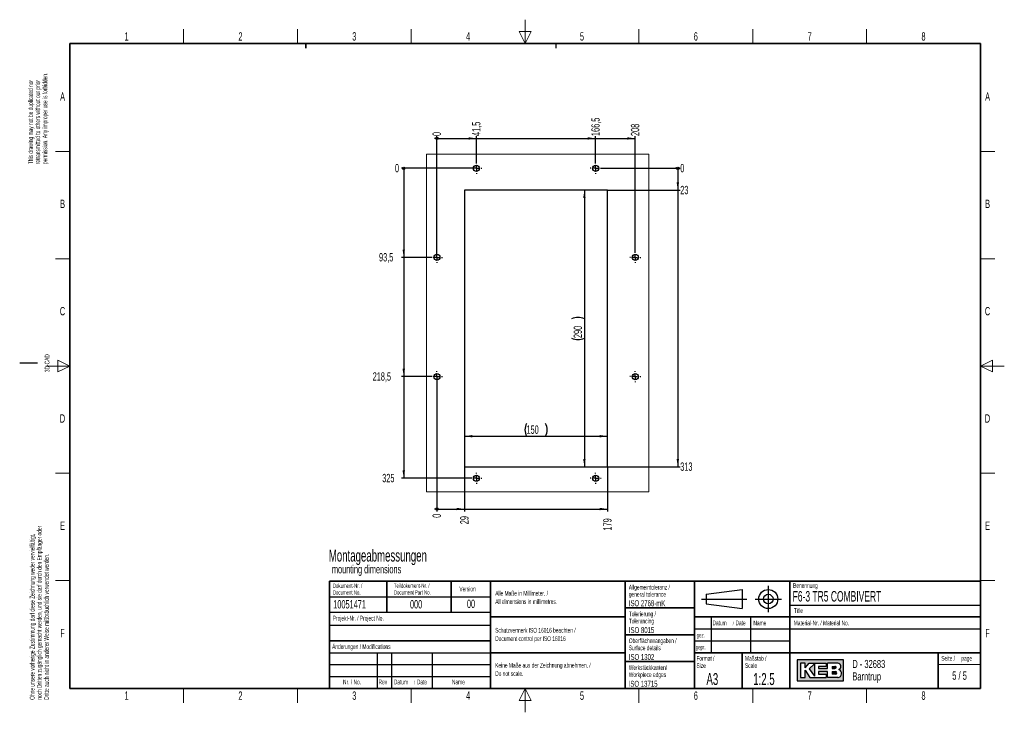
# Paper-space layout 'Blatt5' of a CAD drawing. Header units: millimetres. Extents: x 5 to 418, y 2 to 292.
import ezdxf

# ---------------------------------------------------------------- set-up
doc = ezdxf.new("R2010")
doc.units = ezdxf.units.MM
doc.layers.add('SLD-0', color=7, linetype='Continuous')
doc.styles.add('SLDTEXTSTYLE0', font='TXT', dxfattribs={"width": 0.605})
doc.styles.add('SLDTEXTSTYLE1', font='TXT', dxfattribs={"width": 0.563})
doc.dimstyles.new('SLDDIMSTYLE1', dxfattribs={"dimtxt": 3.5, "dimasz": 3.302, "dimexe": 0, "dimexo": 0.0625, "dimgap": 0.875, "dimtad": 1, "dimlfac": 2.5, "dimrnd": 1e-09, "dimzin": 12, "dimdsep": 46, "dimtxsty": 'SLDTEXTSTYLE0', "dimsah": 1, "dimcen": 0.09, "dimadec": 0, "dimazin": 3, "dimtfac": 1, "dimtofl": 0, "dimtmove": 0, "dimatfit": 3, "dimfxl": 1, "dimfrac": 2, "dimtolj": 1, "dimtzin": 12, "dimarcsym": 0})
doc.dimstyles.new('SLDDIMSTYLE7', dxfattribs={"dimtxt": 3.5, "dimasz": 0.3386666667, "dimexe": 0, "dimexo": 0.0625, "dimgap": 0.875, "dimtad": 0, "dimtih": 1, "dimtoh": 1, "dimdec": 0, "dimlfac": 2.5, "dimrnd": 1e-09, "dimdsep": 46, "dimtxsty": 'SLDTEXTSTYLE0', "dimblk1": 'ORIGIN', "dimblk2": 'ORIGIN', "dimsah": 1, "dimcen": 0.09, "dimadec": 0, "dimazin": 2, "dimtfac": 1, "dimtofl": 0, "dimtmove": 0, "dimatfit": 3, "dimldrblk": 'ORIGIN', "dimfxl": 1, "dimfrac": 2, "dimtolj": 1, "dimtzin": 12, "dimarcsym": 0})
doc.dimstyles.new('SLDDIMSTYLE8', dxfattribs={"dimtxt": 3.5, "dimasz": 3.302, "dimexe": 0, "dimexo": 0.0625, "dimgap": 0.875, "dimtad": 0, "dimtih": 1, "dimtoh": 1, "dimlfac": 2.5, "dimrnd": 1e-09, "dimzin": 12, "dimdsep": 46, "dimtxsty": 'SLDTEXTSTYLE0', "dimsah": 1, "dimcen": 0.09, "dimadec": 0, "dimazin": 3, "dimtfac": 1, "dimtofl": 0, "dimtmove": 0, "dimatfit": 3, "dimfxl": 1, "dimfrac": 2, "dimtolj": 1, "dimtzin": 12, "dimarcsym": 0})

# ---------------------------------------------------------------- blocks, each defined once
blk = doc.blocks.new('_Origin')
at = {"color": 0, "linetype": 'ByBlock', "lineweight": -2}
blk.add_line((0, 0), (-1, 0), dxfattribs=at)
blk.add_circle((0, 0), 0.5, dxfattribs=at)
blk = doc.blocks.new('_D_24')
at = {"layer": 'SLD-0'}
blk.add_line((196.5910894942, 230.1771613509), (165.0824626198, 230.1771613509), dxfattribs=at)
at = {"layer": 'SLD-0', "xscale": 1.016, "yscale": 1.016}
blk.add_blockref('_Origin', (166.0984626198, 230.1771613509), dxfattribs=at)
at = {"layer": 'SLD-0', "insert": (162.4088515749, 232.0031347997), "char_height": 3.5, "attachment_point": 1, "style": 'SLDTEXTSTYLE0'}
blk.add_mtext('0', dxfattribs=at)
blk = doc.blocks.new('_D_25')
at = {"layer": 'SLD-0'}
for p, q in [((166.0984626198, 230.1771613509), (166.0984626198, 192.7771613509)), ((177.6910894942, 192.7771613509), (165.0824626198, 192.7771613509))]:
    blk.add_line(p, q, dxfattribs=at)
blk.add_solid([(166.0984626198, 192.7771613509), (166.6064626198, 196.0791613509), (165.5904626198, 196.0791613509)], dxfattribs=at)
at = {"layer": 'SLD-0', "insert": (155.7248239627, 194.6031347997), "char_height": 3.5, "attachment_point": 1, "style": 'SLDTEXTSTYLE0'}
blk.add_mtext('93,5', dxfattribs=at)
blk = doc.blocks.new('_D_26')
at = {"layer": 'SLD-0'}
for p, q in [((166.0984626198, 192.7771613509), (166.0984626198, 142.7771613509)), ((177.6910894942, 142.7771613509), (165.0824626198, 142.7771613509))]:
    blk.add_line(p, q, dxfattribs=at)
blk.add_solid([(166.0984626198, 142.7771613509), (166.6064626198, 146.0791613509), (165.5904626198, 146.0791613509)], dxfattribs=at)
at = {"layer": 'SLD-0', "insert": (153.0512129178, 144.6031347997), "char_height": 3.5, "attachment_point": 1, "style": 'SLDTEXTSTYLE0'}
blk.add_mtext('218,5', dxfattribs=at)
blk = doc.blocks.new('_D_27')
at = {"layer": 'SLD-0'}
for p, q in [((166.0984626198, 142.7771613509), (166.0984626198, 100.1771613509)), ((194.2910894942, 100.1771613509), (165.0824626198, 100.1771613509))]:
    blk.add_line(p, q, dxfattribs=at)
blk.add_solid([(166.0984626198, 100.1771613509), (166.6064626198, 103.4791613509), (165.5904626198, 103.4791613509)], dxfattribs=at)
at = {"layer": 'SLD-0', "insert": (157.0616294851, 102.0031347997), "char_height": 3.5, "attachment_point": 1, "style": 'SLDTEXTSTYLE0'}
blk.add_mtext('325', dxfattribs=at)
blk = doc.blocks.new('_D_28')
at = {"layer": 'SLD-0'}
blk.add_line((248.8910894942, 230.1771613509), (282.0682601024, 230.1771613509), dxfattribs=at)
at = {"layer": 'SLD-0', "xscale": 1.016, "yscale": 1.016}
blk.add_blockref('_Origin', (281.0522601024, 230.1771613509), dxfattribs=at)
at = {"layer": 'SLD-0', "insert": (282.0682601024, 232.0031347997), "char_height": 3.5, "attachment_point": 1, "style": 'SLDTEXTSTYLE0'}
blk.add_mtext('0', dxfattribs=at)
blk = doc.blocks.new('_D_29')
at = {"layer": 'SLD-0'}
for p, q in [((281.0522601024, 230.1771613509), (281.0522601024, 220.9771613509)), ((251.5910894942, 220.9771613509), (282.0682601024, 220.9771613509))]:
    blk.add_line(p, q, dxfattribs=at)
blk.add_solid([(281.0522601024, 220.9771613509), (281.5602601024, 224.2791613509), (280.5442601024, 224.2791613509)], dxfattribs=at)
at = {"layer": 'SLD-0', "insert": (282.0682601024, 222.8031347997), "char_height": 3.5, "attachment_point": 1, "style": 'SLDTEXTSTYLE0'}
blk.add_mtext('23', dxfattribs=at)
blk = doc.blocks.new('_D_30')
at = {"layer": 'SLD-0'}
for p, q in [((281.0522601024, 220.9771613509), (281.0522601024, 104.9771613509)), ((251.5910894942, 104.9771613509), (282.0682601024, 104.9771613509))]:
    blk.add_line(p, q, dxfattribs=at)
blk.add_solid([(281.0522601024, 104.9771613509), (281.5602601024, 108.2791613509), (280.5442601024, 108.2791613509)], dxfattribs=at)
at = {"layer": 'SLD-0', "insert": (282.0682601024, 106.8031347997), "char_height": 3.5, "attachment_point": 1, "style": 'SLDTEXTSTYLE0'}
blk.add_mtext('313', dxfattribs=at)
blk = doc.blocks.new('_D_31')
at = {"layer": 'SLD-0'}
blk.add_line((179.9910894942, 192.7771613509), (179.9910894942, 243.7101837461), dxfattribs=at)
at = {"layer": 'SLD-0', "xscale": 1.016, "yscale": 1.016}
blk.add_blockref('_Origin', (179.9910894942, 242.6941837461), dxfattribs=at)
at = {"layer": 'SLD-0', "insert": (178.1651160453, 243.7101837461), "char_height": 3.5, "attachment_point": 1, "rotation": 90, "style": 'SLDTEXTSTYLE0'}
blk.add_mtext('0', dxfattribs=at)
blk = doc.blocks.new('_D_32')
at = {"layer": 'SLD-0'}
for p, q in [((196.5910894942, 232.4771613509), (196.5910894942, 243.7101837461)), ((179.9910894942, 242.6941837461), (196.5910894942, 242.6941837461))]:
    blk.add_line(p, q, dxfattribs=at)
blk.add_solid([(196.5910894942, 242.6941837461), (193.2890894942, 243.2021837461), (193.2890894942, 242.1861837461)], dxfattribs=at)
at = {"layer": 'SLD-0', "insert": (194.7651160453, 243.7101837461), "char_height": 3.5, "attachment_point": 1, "rotation": 90, "style": 'SLDTEXTSTYLE0'}
blk.add_mtext('41,5', dxfattribs=at)
blk = doc.blocks.new('_D_33')
at = {"layer": 'SLD-0'}
for p, q in [((246.5910894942, 232.4771613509), (246.5910894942, 243.7101837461)), ((196.5910894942, 242.6941837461), (246.5910894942, 242.6941837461))]:
    blk.add_line(p, q, dxfattribs=at)
blk.add_solid([(246.5910894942, 242.6941837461), (243.2890894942, 243.2021837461), (243.2890894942, 242.1861837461)], dxfattribs=at)
at = {"layer": 'SLD-0', "insert": (244.7651160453, 243.7101837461), "char_height": 3.5, "attachment_point": 1, "rotation": 90, "style": 'SLDTEXTSTYLE0'}
blk.add_mtext('166,5', dxfattribs=at)
blk = doc.blocks.new('_D_34')
at = {"layer": 'SLD-0'}
for p, q in [((263.1910894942, 195.0771613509), (263.1910894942, 243.7101837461)), ((246.5910894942, 242.6941837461), (263.1910894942, 242.6941837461))]:
    blk.add_line(p, q, dxfattribs=at)
blk.add_solid([(263.1910894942, 242.6941837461), (259.8890894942, 243.2021837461), (259.8890894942, 242.1861837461)], dxfattribs=at)
at = {"layer": 'SLD-0', "insert": (261.3651160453, 243.7101837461), "char_height": 3.5, "attachment_point": 1, "rotation": 90, "style": 'SLDTEXTSTYLE0'}
blk.add_mtext('208', dxfattribs=at)
blk = doc.blocks.new('_D_35')
at = {"layer": 'SLD-0'}
blk.add_line((179.9910894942, 142.7771613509), (179.9910894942, 86.2429466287), dxfattribs=at)
at = {"layer": 'SLD-0', "xscale": 1.016, "yscale": 1.016}
blk.add_blockref('_Origin', (179.9910894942, 87.2589466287), dxfattribs=at)
at = {"layer": 'SLD-0', "insert": (178.1651160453, 83.5693355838), "char_height": 3.5, "attachment_point": 1, "rotation": 90, "style": 'SLDTEXTSTYLE0'}
blk.add_mtext('0', dxfattribs=at)
blk = doc.blocks.new('_D_36')
at = {"layer": 'SLD-0'}
for p, q in [((191.5910894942, 104.9771613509), (191.5910894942, 86.2429466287)), ((179.9910894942, 87.2589466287), (191.5910894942, 87.2589466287))]:
    blk.add_line(p, q, dxfattribs=at)
blk.add_solid([(191.5910894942, 87.2589466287), (188.2890894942, 87.7669466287), (188.2890894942, 86.7509466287)], dxfattribs=at)
at = {"layer": 'SLD-0', "insert": (189.7651160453, 80.8957245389), "char_height": 3.5, "attachment_point": 1, "rotation": 90, "style": 'SLDTEXTSTYLE0'}
blk.add_mtext('29', dxfattribs=at)
blk = doc.blocks.new('_D_37')
at = {"layer": 'SLD-0'}
for p, q in [((251.5910894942, 104.9771613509), (251.5910894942, 86.2429466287)), ((191.5910894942, 87.2589466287), (251.5910894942, 87.2589466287))]:
    blk.add_line(p, q, dxfattribs=at)
blk.add_solid([(251.5910894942, 87.2589466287), (248.2890894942, 87.7669466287), (248.2890894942, 86.7509466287)], dxfattribs=at)
at = {"layer": 'SLD-0', "insert": (249.7651160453, 78.222113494), "char_height": 3.5, "attachment_point": 1, "rotation": 90, "style": 'SLDTEXTSTYLE0'}
blk.add_mtext('179', dxfattribs=at)
blk = doc.blocks.new('_D_38')
at = {"layer": 'SLD-0', "color": 7}
blk.add_line((241.8687224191, 220.9771613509), (241.8687224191, 104.9771613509), dxfattribs=at)
for centre, radius, start, end in [((239.182958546, 161.6160500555), 6.005550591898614, 63.4349488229, 116.5650511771), ((239.182958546, 164.3382724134), 6.00555059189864, 243.4349488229, 296.5650511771)]:
    blk.add_arc(centre, radius, start, end, dxfattribs=at)
for points in [[(241.8687224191, 220.9771613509), (241.3607224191, 217.6751613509), (242.3767224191, 217.6751613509)], [(241.8687224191, 104.9771613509), (242.3767224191, 108.2791613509), (241.3607224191, 108.2791613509)]]:
    blk.add_solid(points, dxfattribs=at)
at = {"layer": 'SLD-0', "color": 7, "insert": (237.3569850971, 158.9667446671), "char_height": 3.5, "attachment_point": 1, "rotation": 90.00000000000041, "style": 'SLDTEXTSTYLE0'}
blk.add_mtext('290', dxfattribs=at)
blk = doc.blocks.new('_D_39')
at = {"layer": 'SLD-0', "color": 7}
blk.add_line((191.5910894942, 117.7975855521), (251.5910894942, 117.7975855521), dxfattribs=at)
for centre, start, end in [((222.9522005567, 120.4833494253), 153.4349488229, 206.5650511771), ((220.2299781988, 120.4833494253), 333.4349488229, 26.5650511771)]:
    blk.add_arc(centre, 6.005550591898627, start, end, dxfattribs=at)
for points in [[(191.5910894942, 117.7975855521), (194.8930894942, 117.2895855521), (194.8930894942, 118.3055855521)], [(251.5910894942, 117.7975855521), (248.2890894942, 118.3055855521), (248.2890894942, 117.2895855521)]]:
    blk.add_solid(points, dxfattribs=at)
at = {"layer": 'SLD-0', "color": 7, "insert": (217.5806728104, 122.3093228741), "char_height": 3.5, "attachment_point": 1, "style": 'SLDTEXTSTYLE0'}
blk.add_mtext('150', dxfattribs=at)
blk = doc.blocks.new('SW_CENTERMARKSYMBOL_0')
at = {"layer": 'SLD-0', "color": 0}
for p, q in [((-2.0000010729, 0), (-2.3000001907, 0)), ((0, 0), (-0.9999990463, 0)), ((0, 1.9999980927), (0, 2.3000001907)), ((0, 0), (0, 0.9999990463)), ((0, 0), (0, -0.9999990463)), ((0, 0), (1.0000005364, 0)), ((1.9999995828, 0), (2.3000001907, 0)), ((0, -1.9999980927), (0, -2.3000001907))]:
    blk.add_line(p, q, dxfattribs=at)
blk = doc.blocks.new('SW_CENTERMARKSYMBOL_1')
at = {"layer": 'SLD-0', "color": 0}
for p, q in [((-1.9999995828, 0), (-2.3000001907, 0)), ((0, 0), (-1.0000005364, 0)), ((0, 1.9999980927), (0, 2.3000001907)), ((0, 0), (0, 0.9999990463)), ((0, 0), (0, -0.9999990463)), ((0, 0), (0.9999990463, 0)), ((2.0000010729, 0), (2.3000001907, 0)), ((0, -1.9999980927), (0, -2.3000001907))]:
    blk.add_line(p, q, dxfattribs=at)
blk = doc.blocks.new('SW_CENTERMARKSYMBOL_2')
at = {"layer": 'SLD-0', "color": 0}
for p, q in [((-2.0000010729, 0), (-2.3000001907, 0)), ((0, 0), (-1.0000020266, 0)), ((0, 1.9999980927), (0, 2.2999972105)), ((0, 0), (0, 0.9999990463)), ((0, 0), (0, -1.0000020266)), ((0, 0), (0.9999990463, 0)), ((1.9999980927, 0), (2.3000001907, 0)), ((0, -2.0000010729), (0, -2.3000001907))]:
    blk.add_line(p, q, dxfattribs=at)
blk = doc.blocks.new('SW_CENTERMARKSYMBOL_3')
at = {"layer": 'SLD-0', "color": 0}
for p, q in [((-2.0000010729, 0), (-2.3000001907, 0)), ((0, 0), (-1.0000020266, 0)), ((0, 1.9999995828), (0, 2.3000001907)), ((0, 0), (0, 1.0000005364)), ((0, 0), (0, -1.0000005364)), ((0, 0), (0.9999990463, 0)), ((1.9999980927, 0), (2.3000001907, 0)), ((0, -1.9999995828), (0, -2.3000001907))]:
    blk.add_line(p, q, dxfattribs=at)
blk = doc.blocks.new('SW_CENTERMARKSYMBOL_4')
at = {"layer": 'SLD-0', "color": 0}
for p, q in [((-1.9999995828, 0), (-2.3000001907, 0)), ((0, 0), (-1.0000005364, 0)), ((0, 2.0000040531), (0, 2.3000001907)), ((0, 0), (0, 0.9999990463)), ((0, 0), (0, -0.9999990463)), ((0, 0), (0.9999990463, 0)), ((2.0000010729, 0), (2.3000001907, 0)), ((0, -1.9999980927), (0, -2.3000001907))]:
    blk.add_line(p, q, dxfattribs=at)
blk = doc.blocks.new('SW_CENTERMARKSYMBOL_5')
at = {"layer": 'SLD-0', "color": 0}
for p, q in [((-2.0000010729, 0), (-2.3000001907, 0)), ((0, 0), (-0.9999990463, 0)), ((0, 2.0000040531), (0, 2.3000001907)), ((0, 0), (0, 0.9999990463)), ((0, 0), (0, -0.9999990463)), ((0, 0), (1.0000005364, 0)), ((1.9999995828, 0), (2.3000001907, 0)), ((0, -1.9999980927), (0, -2.3000001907))]:
    blk.add_line(p, q, dxfattribs=at)
blk = doc.blocks.new('SW_CENTERMARKSYMBOL_6')
at = {"layer": 'SLD-0', "color": 0}
for p, q in [((-1.9999980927, 0), (-2.3000001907, 0)), ((0, 0), (-0.9999990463, 0)), ((0, 1.9999995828), (0, 2.3000001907)), ((0, 0), (0, 1.0000005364)), ((0, 0), (0, -1.0000005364)), ((0, 0), (1.0000020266, 0)), ((2.0000010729, 0), (2.3000001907, 0)), ((0, -1.9999995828), (0, -2.3000001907))]:
    blk.add_line(p, q, dxfattribs=at)
blk = doc.blocks.new('SW_CENTERMARKSYMBOL_7')
at = {"layer": 'SLD-0', "color": 0}
for p, q in [((-1.9999980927, 0), (-2.3000001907, 0)), ((0, 0), (-0.9999990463, 0)), ((0, 1.9999980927), (0, 2.2999972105)), ((0, 0), (0, 0.9999990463)), ((0, 0), (0, -1.0000020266)), ((0, 0), (1.0000020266, 0)), ((2.0000010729, 0), (2.3000001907, 0)), ((0, -2.0000010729), (0, -2.3000001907))]:
    blk.add_line(p, q, dxfattribs=at)

psp = doc.layouts.new('Blatt5')

# ---------------------------------------------------------------- hatches: boundary and pattern name
at = {"linetype": 'Continuous'}
h = psp.add_hatch(color=7, dxfattribs=at)
h.paths.add_polyline_path([(331.1423676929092, 15.18257760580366), (350.5207896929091, 15.18257760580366), (350.5207896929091, 24.04128480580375), (331.1423676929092, 24.04128480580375)], flags=0)
edge = h.paths.add_edge_path(flags=0)
edge.add_arc((347.9991875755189, 18.26988521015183), 1.720915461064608, -81.72003226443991, 70.17096003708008, ccw=False)
edge.add_line((348.2470169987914, 16.56690822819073), (348.2293995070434, 16.56675060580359))
edge.add_line((348.2293995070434, 16.56675060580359), (343.8767592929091, 16.56675060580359))
edge.add_line((343.8767592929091, 16.56675060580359), (343.8767592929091, 19.05826200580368))
edge.add_line((343.8767592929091, 19.05826200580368), (340.0010748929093, 19.05826200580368))
edge.add_line((340.0010748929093, 19.05826200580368), (340.0010748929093, 17.95092360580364))
edge.add_line((340.0010748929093, 17.95092360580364), (343.3230900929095, 17.95092360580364))
edge.add_line((343.3230900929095, 17.95092360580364), (343.3230900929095, 16.56675060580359))
edge.add_line((343.3230900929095, 16.56675060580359), (336.4022250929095, 16.56675060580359))
edge.add_line((336.4022250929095, 16.56675060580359), (334.4643828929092, 19.61193120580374))
edge.add_line((334.4643828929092, 19.61193120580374), (334.4643828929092, 16.56675060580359))
edge.add_line((334.4643828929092, 16.56675060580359), (332.5265406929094, 16.56675060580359))
edge.add_line((332.5265406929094, 16.56675060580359), (332.5265406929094, 22.65711180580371))
edge.add_line((332.5265406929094, 22.65711180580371), (334.4643828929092, 22.65711180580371))
edge.add_line((334.4643828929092, 22.65711180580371), (334.4643828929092, 20.71926960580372))
edge.add_line((334.4643828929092, 20.71926960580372), (336.1253904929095, 22.65711180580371))
edge.add_line((336.1253904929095, 22.65711180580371), (343.3230900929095, 22.65711180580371))
edge.add_line((343.3230900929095, 22.65711180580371), (343.3230900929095, 21.27293880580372))
edge.add_line((343.3230900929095, 21.27293880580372), (340.0010748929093, 21.27293880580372))
edge.add_line((340.0010748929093, 21.27293880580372), (340.0010748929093, 20.44243500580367))
edge.add_line((340.0010748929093, 20.44243500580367), (343.8767592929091, 20.44243500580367))
edge.add_line((343.8767592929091, 20.44243500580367), (343.8767592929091, 22.65711180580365))
edge.add_line((343.8767592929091, 22.65711180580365), (348.1497422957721, 22.65711180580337))
edge.add_line((348.1497422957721, 22.65711180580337), (348.151741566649, 22.65711180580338))
edge.add_line((348.151741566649, 22.65711180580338), (348.1521661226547, 22.65713246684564))
edge.add_arc((347.9523797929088, 21.20834406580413), 1.462498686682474, -64.4589412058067, 82.1484933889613, ccw=False)
psp.add_hatch(color=7, dxfattribs=at).paths.add_polyline_path([(338.3400672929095, 17.12041980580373), (338.3400672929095, 22.38027720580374), (336.1253904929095, 20.16560040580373)], flags=0)
h = psp.add_hatch(color=7, dxfattribs=at)
edge = h.paths.add_edge_path(flags=0)
edge.add_line((345.8146014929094, 20.44243500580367), (346.974194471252, 20.44243500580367))
edge.add_arc((347.0534490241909, 20.85768690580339), 0.4227474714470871, 259.1945394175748, 460.8054605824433)
edge.add_line((346.9741944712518, 21.27293880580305), (345.8146014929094, 21.27293880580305))
edge.add_line((345.8146014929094, 21.27293880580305), (345.8146014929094, 20.44243500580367))
h = psp.add_hatch(color=7, dxfattribs=at)
edge = h.paths.add_edge_path(flags=0)
edge.add_line((345.8146014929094, 17.95092360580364), (347.1991847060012, 17.95092360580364))
edge.add_arc((347.1991847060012, 18.50459280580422), 0.5536692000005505, 270.0000000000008, 450.0000000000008)
edge.add_line((347.1991847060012, 19.05826200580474), (347.1703327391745, 19.05826200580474))
edge.add_line((347.1703327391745, 19.05826200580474), (345.8146014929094, 19.05826200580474))
edge.add_line((345.8146014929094, 19.05826200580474), (345.8146014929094, 17.95092360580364))

# ---------------------------------------------------------------- linework, layer by layer
at = {"color": 7, "linetype": 'Continuous', "lineweight": 25}
for p, q in [((251.5910906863, 220.9771603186), (191.5910883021, 220.9771603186)), ((191.5910883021, 220.9771603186), (191.5910883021, 104.9771636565)), ((251.5910906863, 104.9771636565), (251.5910906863, 220.9771603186)), ((191.5910883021, 104.9771636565), (251.5910906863, 104.9771636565))]:
    psp.add_line(p, q, dxfattribs=at)
at = {"color": 7, "linetype": 'Continuous', "lineweight": 18, "flags": 128}
psp.add_lwpolyline([(268.9516259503, 236.1659794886), (175.5859388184, 236.1659794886), (175.5859388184, 94.4902211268), (268.9516259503, 94.4902211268), (268.9516259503, 236.1659794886)], dxfattribs=at)
at = {"color": 7, "linetype": 'Continuous', "lineweight": 25}
for centre, radius in [((196.5910880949, 230.177158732), 1.299999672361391), ((246.591089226, 230.1771595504), 1.300000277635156), ((179.9910896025, 192.777161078), 1.300000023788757), ((263.1910890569, 192.7771594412), 1.299998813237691), ((179.9910894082, 142.7771615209), 1.300000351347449), ((263.1910888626, 142.7771598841), 1.299999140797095), ((196.5910901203, 100.1771621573), 1.299999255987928), ((246.5910912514, 100.1771629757), 1.299999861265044)]:
    psp.add_circle(centre, radius, dxfattribs=at)
at = {"layer": 'SLD-0', "lineweight": 18}
for p, q in [((217, 292.5), (217, 282.5)), ((73.75, 282.5), (73.75, 288.5)), ((121.5, 282.5), (121.5, 288.5)), ((169.25, 282.5), (169.25, 288.5)), ((219.5, 287.5), (214.5, 287.5)), ((214.5, 287.5), (217, 282.5)), ((217, 282.5), (219.5, 287.5)), ((264.75, 282.5), (264.75, 288.5)), ((312.5, 282.5), (312.5, 288.5)), ((360.25, 282.5), (360.25, 288.5)), ((20, 237.25), (26, 237.25)), ((408, 237.25), (414, 237.25)), ((20, 192.25), (26, 192.25)), ((408, 192.25), (414, 192.25)), ((26, 147.25), (21, 149.75)), ((21, 149.75), (21, 144.75)), ((413, 149.75), (408, 147.25)), ((413, 144.75), (413, 149.75)), ((16, 147.25), (26, 147.25)), ((21, 144.75), (26, 147.25)), ((418, 147.25), (408, 147.25)), ((408, 147.25), (413, 144.75)), ((20, 102.25), (26, 102.25)), ((408, 102.25), (414, 102.25)), ((20, 57.25), (26, 57.25)), ((408, 57.25), (414, 57.25)), ((390.2572074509, 22), (408, 22)), ((73.75, 6), (73.75, 12)), ((121.5, 6), (121.5, 12)), ((169.25, 6), (169.25, 12)), ((217, 12), (214.5, 7)), ((217, 2), (217, 12)), ((219.5, 7), (217, 12)), ((264.75, 6), (264.75, 12)), ((312.5, 6), (312.5, 12)), ((360.25, 6), (360.25, 12)), ((214.5, 7), (219.5, 7))]:
    psp.add_line(p, q, dxfattribs=at)
at = {"layer": 'SLD-0', "lineweight": 35}
for p, q in [((408, 282.5), (26, 282.5)), ((26, 282.5), (26, 12)), ((408, 12), (408, 282.5)), ((135, 57), (408, 57)), ((135, 57), (135, 12)), ((159, 57), (159, 44)), ((186, 57), (186, 44)), ((202.5, 57), (202.5, 12)), ((259, 57), (259, 12)), ((288, 57), (288, 12)), ((328, 57.0000000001), (328, 12)), ((408, 57), (408, 12)), ((259, 45.75), (288, 45.75)), ((202.5, 42), (259, 42)), ((408, 42), (288, 42)), ((259, 34.5), (288, 34.5)), ((135, 32), (202.5, 32)), ((202.5, 27), (259, 27)), ((288, 27), (408, 27)), ((308, 27), (308, 12)), ((390.2572074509, 27), (390.2572074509, 12)), ((259, 23.25), (288, 23.25)), ((26, 12), (408, 12)), ((135, 12), (408, 12))]:
    psp.add_line(p, q, dxfattribs=at)
at = {"layer": 'SLD-0'}
for p, q in [((125, 280.5), (125, 282.5)), ((125, 282.5), (125, 280.5)), ((230, 280.5), (230, 282.5)), ((230, 280.5), (230, 282.5)), ((12.5, 148.5), (5, 148.5)), ((319, 55), (319, 44)), ((135, 50.5), (202.5, 50.5)), ((293, 51.5), (308, 53.5)), ((293, 51.5), (293, 47.5)), ((308, 53.5), (308, 45.5)), ((291, 49.5), (310, 49.5)), ((293, 47.5), (308, 45.5)), ((313.5, 49.5), (324.5, 49.5)), ((328, 47.0000000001), (408, 47.0000000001)), ((295, 42), (295, 27)), ((311.5, 42), (311.5, 27)), ((135, 38.5), (202.5, 38.5)), ((288, 37), (408, 37)), ((288, 32), (328, 32)), ((135, 27), (202.5, 27)), ((155, 27), (155, 12)), ((161, 27), (161, 12)), ((178, 27), (178, 12)), ((135, 22), (202.5, 22)), ((348.1497422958, 22.6571118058), (348.1517415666, 22.6571118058)), ((348.1517415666, 22.6571118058), (348.1521661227, 22.6571324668)), ((135, 17), (202.5, 17)), ((348.229399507, 16.5667506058), (348.2470169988, 16.5669082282))]:
    psp.add_line(p, q, dxfattribs=at)
at = {"layer": 'SLD-0', "lineweight": 25}
psp.add_line((135, 44), (202.5, 44), dxfattribs=at)
at = {"layer": 'SLD-0', "linetype": 'Continuous'}
for p, q in [((350.5207896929, 24.0412848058), (331.1423676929, 24.0412848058)), ((331.1423676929, 24.0412848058), (331.1423676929, 15.1825776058)), ((334.4643828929, 22.6571118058), (332.5265406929, 22.6571118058)), ((332.5265406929, 22.6571118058), (332.5265406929, 16.5667506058)), ((334.4643828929, 20.7192696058), (336.1253904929, 22.6571118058)), ((334.4643828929, 20.7192696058), (334.4643828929, 22.6571118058)), ((336.1253904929, 22.6571118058), (343.3230900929, 22.6571118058)), ((338.3400672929, 22.3802772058), (336.1253904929, 20.1656004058)), ((338.3400672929, 22.3802772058), (338.3400672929, 17.1204198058)), ((340.0010748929, 21.2729388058), (340.0010748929, 20.4424350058)), ((343.3230900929, 21.2729388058), (340.0010748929, 21.2729388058)), ((343.3230900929, 22.6571118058), (343.3230900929, 21.2729388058)), ((348.1497422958, 22.6571118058), (343.8767592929, 22.6571118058)), ((343.8767592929, 20.4424350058), (343.8767592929, 22.6571118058)), ((345.8146014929, 21.2729388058), (346.9741944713, 21.2729388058)), ((345.8146014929, 21.2729388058), (345.8146014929, 20.4424350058)), ((348.1497422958, 22.6571118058), (348.1517415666, 22.6571118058)), ((348.1517415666, 22.6571118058), (348.1521661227, 22.6571324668)), ((350.5207896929, 15.1825776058), (350.5207896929, 24.0412848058)), ((332.5265406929, 16.5667506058), (334.4643828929, 16.5667506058)), ((334.4643828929, 16.5667506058), (334.4643828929, 19.6119312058)), ((334.4643828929, 19.6119312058), (336.4022250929, 16.5667506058)), ((336.1253904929, 20.1656004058), (338.3400672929, 17.1204198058)), ((336.4022250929, 16.5667506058), (343.3230900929, 16.5667506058)), ((340.0010748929, 20.4424350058), (343.8767592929, 20.4424350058)), ((340.0010748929, 19.0582620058), (340.0010748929, 17.9509236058)), ((343.8767592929, 19.0582620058), (340.0010748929, 19.0582620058)), ((340.0010748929, 17.9509236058), (343.3230900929, 17.9509236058)), ((343.3230900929, 17.9509236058), (343.3230900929, 16.5667506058)), ((343.8767592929, 16.5667506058), (343.8767592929, 19.0582620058)), ((348.229399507, 16.5667506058), (343.8767592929, 16.5667506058)), ((345.8146014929, 20.4424350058), (346.9741944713, 20.4424350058)), ((345.8146014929, 19.0582620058), (347.199184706, 19.0582620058)), ((345.8146014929, 19.0582620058), (345.8146014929, 17.9509236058)), ((347.199184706, 17.9509236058), (345.8146014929, 17.9509236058)), ((347.1703327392, 19.0582620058), (347.199184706, 19.0582620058)), ((348.229399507, 16.5667506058), (348.2470169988, 16.5669082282)), ((331.1423676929, 15.1825776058), (350.5207896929, 15.1825776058))]:
    psp.add_line(p, q, dxfattribs=at)
at = {"layer": 'SLD-0'}
for radius in [4.000000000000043, 2.000000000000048]:
    psp.add_circle((319, 49.5), radius, dxfattribs=at)
at = {"layer": 'SLD-0', "linetype": 'Continuous'}
for centre, radius, start, end in [((347.0534490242, 20.8576869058), 0.4227474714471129, 259.1945394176, 100.8054605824), ((347.9523797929, 21.2083440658), 1.462498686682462, 295.5410587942, 82.148493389), ((347.199184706, 18.5045928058), 0.5536692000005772, 270, 90), ((347.9991875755, 18.2698852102), 1.720915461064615, 278.2799677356, 70.1709600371)]:
    psp.add_arc(centre, radius, start, end, dxfattribs=at)

# ---------------------------------------------------------------- block references
at = {"layer": 'SLD-0'}
for name, p in [('SW_CENTERMARKSYMBOL_0', (196.5910894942, 230.1771610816)), ('SW_CENTERMARKSYMBOL_1', (246.5910894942, 230.1771610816)), ('SW_CENTERMARKSYMBOL_7', (179.9910886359, 192.7771627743)), ('SW_CENTERMARKSYMBOL_2', (263.1910903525, 192.7771627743)), ('SW_CENTERMARKSYMBOL_6', (179.9910886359, 142.7771612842)), ('SW_CENTERMARKSYMBOL_3', (263.1910903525, 142.7771612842)), ('SW_CENTERMARKSYMBOL_5', (196.5910894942, 100.1771598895)), ('SW_CENTERMARKSYMBOL_4', (246.5910894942, 100.1771598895))]:
    psp.add_blockref(name, p, dxfattribs=at)

# ---------------------------------------------------------------- texts
at = {"layer": 'SLD-0', "char_height": 2, "attachment_point": 1, "rotation": 90.00000000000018, "style": 'SLDTEXTSTYLE0'}
for s, insert in [('permission. Any improper use is forbidden.', (14.5782794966, 231.9087896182)), ('This drawing may not be duplicated nor', (8.5782794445, 231.9087896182)), ('retransmitted to others without our prior', (11.5782794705, 231.9087896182)), ('3D-CAD', (15.4939271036, 144.6806228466)), ('noch Dritten zugänglich gemacht werden, und sie darf durch den Empfänger oder', (12.2298713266, 7.2381332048)), ('Ohne unsere vorherige Zustimmung darf diese Zeichnung weder vervielfältigt,', (9.2298713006, 7.2381332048)), ('Dritte auch nicht in anderer Weise mißbräuchlich verwendet werden.', (15.2298713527, 7.2381332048))]:
    psp.add_mtext(s, dxfattribs=dict(at, insert=insert))
at = {"layer": 'SLD-0'}
for s, insert, char_height, attachment_point, style in [('1', (49.8527123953, 287.2429955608), 3.5, 2, 'SLDTEXTSTYLE0'), ('2', (97.6027123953, 287.2429955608), 3.5, 2, 'SLDTEXTSTYLE0'), ('3', (145.3527123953, 287.2429955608), 3.5, 2, 'SLDTEXTSTYLE0'), ('4', (193.1027123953, 287.2429955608), 3.5, 2, 'SLDTEXTSTYLE0'), ('5', (240.8527123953, 287.2429955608), 3.5, 2, 'SLDTEXTSTYLE0'), ('6', (288.6027123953, 287.2429955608), 3.5, 2, 'SLDTEXTSTYLE0'), ('7', (336.3527123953, 287.2429955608), 3.5, 2, 'SLDTEXTSTYLE0'), ('8', (384.1027123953, 287.2429955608), 3.5, 2, 'SLDTEXTSTYLE0'), ('A', (22.9815679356, 262.0010772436), 3.5, 2, 'SLDTEXTSTYLE0'), ('A', (410.9815679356, 262.0010772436), 3.5, 2, 'SLDTEXTSTYLE0'), ('B', (22.9815679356, 217.0010772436), 3.5, 2, 'SLDTEXTSTYLE0'), ('B', (410.9815679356, 217.0010772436), 3.5, 2, 'SLDTEXTSTYLE0'), ('C', (22.9596929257, 172.0010772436), 3.5, 2, 'SLDTEXTSTYLE0'), ('C', (410.9596929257, 172.0010772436), 3.5, 2, 'SLDTEXTSTYLE0'), ('D', (22.9596929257, 127.0010772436), 3.5, 2, 'SLDTEXTSTYLE0'), ('D', (410.9596929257, 127.0010772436), 3.5, 2, 'SLDTEXTSTYLE0'), ('E', (22.9815679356, 82.0010772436), 3.5, 2, 'SLDTEXTSTYLE0'), ('E', (410.9815679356, 82.0010772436), 3.5, 2, 'SLDTEXTSTYLE0'), ('Montageabmessungen', (134.6507244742, 70.2363314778), 5, 1, 'SLDTEXTSTYLE0'), ('mounting dimensions', (135.9632244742, 63.7678118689), 3.5, 1, 'SLDTEXTSTYLE0'), ('Dokument-Nr. /', (136.3539637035, 55.9891162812), 1.8, 1, 'SLDTEXTSTYLE0'), ('Teildokument-Nr. /', (161.9553890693, 56.0073193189), 1.8, 1, 'SLDTEXTSTYLE0'), ('Version', (189.4285083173, 54.7601484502), 2, 1, 'SLDTEXTSTYLE0'), ('Allgemeintoleranz /', (260.5043854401, 55.4784419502), 2, 1, 'SLDTEXTSTYLE0'), ('Benennung', (329.4092408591, 56.1865848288), 2, 1, 'SLDTEXTSTYLE0'), ('Document No.', (136.3539637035, 53.189116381), 1.8, 1, 'SLDTEXTSTYLE0'), ('Document Part No.', (161.9553890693, 53.2073194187), 1.8, 1, 'SLDTEXTSTYLE0'), ('Alle Maße in Millimeter. /', (204.4639500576, 52.9388226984), 2, 1, 'SLDTEXTSTYLE0'), ('All dimensions in millimetres.', (204.4639500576, 49.4388225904), 2, 1, 'SLDTEXTSTYLE0'), ('general tolerance', (260.5043854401, 52.4784419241), 2, 1, 'SLDTEXTSTYLE0'), ('F6-3 TR5 COMBIVERT', (329.222041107, 52.8643539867), 4.4, 1, 'SLDTEXTSTYLE0'), ('10051471', (136.5297074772, 49.0580823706), 3.5, 1, 'SLDTEXTSTYLE0'), ('000', (168.7110122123, 49.0580823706), 3.5, 1, 'SLDTEXTSTYLE0'), ('00', (194.3072819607, 49.2527124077), 3.5, 2, 'SLDTEXTSTYLE0'), ('ISO 2768-mK', (260.4940938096, 48.9932287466), 2.5, 1, 'SLDTEXTSTYLE0'), ('Title', (329.7169273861, 45.7051426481), 2, 1, 'SLDTEXTSTYLE0'), ('Projekt-Nr. / Project No.', (136.3453712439, 42.4834466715), 2, 1, 'SLDTEXTSTYLE0'), ('Tolerierung /', (260.5022836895, 44.2785453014), 2, 1, 'SLDTEXTSTYLE0'), ('Tolerancing', (260.5022836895, 41.2785452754), 2, 1, 'SLDTEXTSTYLE0'), ('Schutzvermerk ISO 16016 beachten /', (204.4639500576, 37.4058096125), 2, 1, 'SLDTEXTSTYLE0'), ('ISO 8015', (260.5277662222, 37.732972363), 2.5, 1, 'SLDTEXTSTYLE0'), ('Datum', (295.5861619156, 40.5042457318), 2, 1, 'SLDTEXTSTYLE0'), ('/', (304.0691478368, 40.0041563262), 1.5, 1, 'SLDTEXTSTYLE0'), ('Date', (305.2253980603, 40.5042457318), 2, 1, 'SLDTEXTSTYLE0'), ('Name', (312.770034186, 40.4793879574), 2, 1, 'SLDTEXTSTYLE0'), ('Material-Nr. / Material No.', (329.7169273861, 40.4793879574), 2, 1, 'SLDTEXTSTYLE0'), ('F', (22.9536166, 37.0010772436), 3.5, 2, 'SLDTEXTSTYLE0'), ('Document control per ISO 16016', (204.4639500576, 33.9058095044), 2, 1, 'SLDTEXTSTYLE0'), ('Oberflächenangaben /', (260.5027641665, 33.0232290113), 2, 1, 'SLDTEXTSTYLE0'), ('gez.', (288.9470592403, 35.2328921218), 1.8, 1, 'SLDTEXTSTYLE0'), ('F', (410.9536166, 37.0010772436), 3.5, 2, 'SLDTEXTSTYLE0'), ('Änderungen / Modifications', (136.0531077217, 30.5619096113), 2, 1, 'SLDTEXTSTYLE0'), ('Surface details', (260.5027641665, 30.0232289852), 2, 1, 'SLDTEXTSTYLE0'), ('gepr.', (288.5445949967, 30.2118970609), 1.8, 1, 'SLDTEXTSTYLE0'), ('ISO 1302', (260.5038336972, 26.4529504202), 2.5, 1, 'SLDTEXTSTYLE0'), ('Format /', (288.8790098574, 25.606905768), 2, 1, 'SLDTEXTSTYLE0'), ('Maßstab /', (309.2314641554, 25.6069055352), 2, 1, 'SLDTEXTSTYLE0'), ('Seite /', (391.5827404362, 25.611128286), 2, 1, 'SLDTEXTSTYLE0'), ('page', (399.9962824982, 25.6114133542), 2, 1, 'SLDTEXTSTYLE0'), ('Keine Maße aus der Zeichnung abnehmen. /', (204.4639500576, 22.7290049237), 2, 1, 'SLDTEXTSTYLE0'), ('Werkstückkanten/', (260.5090753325, 21.7906368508), 2, 1, 'SLDTEXTSTYLE0'), ('Size', (288.8790098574, 22.6069057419), 2, 1, 'SLDTEXTSTYLE0'), ('Scale', (309.2314641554, 22.6069055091), 2, 1, 'SLDTEXTSTYLE0'), ('D - 32683', (354.2591907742, 23.9656567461), 3.4, 1, 'SLDTEXTSTYLE0'), ('Do not scale.', (204.4639500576, 19.2290048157), 2, 1, 'SLDTEXTSTYLE0'), ('Workpiece edges', (260.5090753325, 18.7906368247), 2, 1, 'SLDTEXTSTYLE0'), ('A3', (293.0566699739, 18.4626222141), 5, 1, 'SLDTEXTSTYLE0'), ('1:2.5', (312.6833009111, 18.426931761), 5, 1, 'SLDTEXTSTYLE0'), ('Barntrup', (354.2591907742, 18.765656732), 3.4, 1, 'SLDTEXTSTYLE0'), ('5 / 5', (399.2270929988, 19.1523676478), 3.5, 2, 'SLDTEXTSTYLE1'), ('Nr. / No.', (140.6364547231, 15.7243863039), 2, 1, 'SLDTEXTSTYLE0'), ('Rev', (155.518329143, 15.7243863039), 2, 1, 'SLDTEXTSTYLE0'), ('Datum', (161.9462095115, 15.7243863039), 2, 1, 'SLDTEXTSTYLE0'), ('/', (170.4291954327, 15.2242968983), 1.5, 1, 'SLDTEXTSTYLE0'), ('Date', (171.5854456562, 15.7243863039), 2, 1, 'SLDTEXTSTYLE0'), ('Name', (186.3108180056, 15.7290047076), 2, 1, 'SLDTEXTSTYLE0'), ('ISO 13715', (260.4472726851, 15.2160422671), 2.5, 1, 'SLDTEXTSTYLE0'), ('1', (49.8527123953, 10.7429955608), 3.5, 2, 'SLDTEXTSTYLE0'), ('2', (97.6027123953, 10.7429955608), 3.5, 2, 'SLDTEXTSTYLE0'), ('3', (145.3527123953, 10.7429955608), 3.5, 2, 'SLDTEXTSTYLE0'), ('4', (193.1027123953, 10.7429955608), 3.5, 2, 'SLDTEXTSTYLE0'), ('5', (240.8527123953, 10.7429955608), 3.5, 2, 'SLDTEXTSTYLE0'), ('6', (288.6027123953, 10.7429955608), 3.5, 2, 'SLDTEXTSTYLE0'), ('7', (336.3527123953, 10.7429955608), 3.5, 2, 'SLDTEXTSTYLE0'), ('8', (384.1027123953, 10.7429955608), 3.5, 2, 'SLDTEXTSTYLE0')]:
    psp.add_mtext(s, dxfattribs=dict(at, insert=insert, char_height=char_height, attachment_point=attachment_point, style=style))

# ---------------------------------------------------------------- dimensions: what is measured, and where the dimension line sits
for feature_location, offset, dtype, origin, dimstyle, picture, middle in [((246.5910894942, 232.4771613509), (0, 11.23302239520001), 1, (179.9910894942, 192.7771613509), 'SLDDIMSTYLE8', '_D_33', (246.5910894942, 249.7258085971)), ((196.5910894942, 232.4771613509), (0, 11.23302239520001), 1, (179.9910894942, 192.7771613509), 'SLDDIMSTYLE8', '_D_32', (196.5910894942, 248.3890030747)), ((263.1910894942, 195.0771613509), (0, 48.63302239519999), 1, (179.9910894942, 192.7771613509), 'SLDDIMSTYLE8', '_D_34', (263.1910894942, 247.7206003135)), ((179.9910894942, 192.7771613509), (0, 50.9330223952), 1, (179.9910894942, 192.7771613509), 'SLDDIMSTYLE7', '_D_31', (179.9910894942, 245.0469892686)), ((196.5910894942, 230.1771613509), (-31.508626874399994, 0), 0, (196.5910894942, 230.1771613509), 'SLDDIMSTYLE7', '_D_24', (163.7456570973, 230.1771613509)), ((248.8910894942, 230.1771613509), (33.177170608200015, 0), 0, (248.8910894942, 230.1771613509), 'SLDDIMSTYLE7', '_D_28', (283.4050656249, 230.1771613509)), ((177.6910894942, 142.7771613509), (-12.608626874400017, 0), 0, (196.5910894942, 230.1771613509), 'SLDDIMSTYLE8', '_D_26', (159.0668377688, 142.7771613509)), ((177.6910894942, 192.7771613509), (-12.608626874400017, 0), 0, (196.5910894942, 230.1771613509), 'SLDDIMSTYLE8', '_D_25', (160.4036432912, 192.7771613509)), ((194.2910894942, 100.1771613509), (-29.20862687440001, 0), 0, (196.5910894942, 230.1771613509), 'SLDDIMSTYLE8', '_D_27', (161.0720460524, 100.1771613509)), ((251.5910894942, 220.9771613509), (30.477170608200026, 0), 0, (248.8910894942, 230.1771613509), 'SLDDIMSTYLE8', '_D_29', (284.7418711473, 220.9771613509)), ((251.5910894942, 104.9771613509), (30.477170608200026, 0), 0, (248.8910894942, 230.1771613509), 'SLDDIMSTYLE8', '_D_30', (286.0786766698, 104.9771613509)), ((179.9910894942, 142.7771613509), (0, -56.534214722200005), 1, (179.9910894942, 142.7771613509), 'SLDDIMSTYLE7', '_D_35', (179.9910894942, 84.9061411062)), ((191.5910894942, 104.9771613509), (0, -18.734214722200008), 1, (179.9910894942, 142.7771613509), 'SLDDIMSTYLE8', '_D_36', (191.5910894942, 83.5693355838)), ((251.5910894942, 104.9771613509), (0, -18.734214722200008), 1, (179.9910894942, 142.7771613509), 'SLDDIMSTYLE8', '_D_37', (251.5910894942, 82.2325300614))]:
    dim = psp.add_ordinate_dim(feature_location=feature_location, offset=offset, dtype=dtype, origin=origin, dimstyle=dimstyle, dxfattribs=at)
    dim.commit()
    dim.dimension.update_dxf_attribs({"geometry": picture, "text_midpoint": middle})
at = {"layer": 'SLD-0', "color": 7}
dim = psp.add_linear_dim(base=(241.8687224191, 104.9771613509), p1=(251.5910894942, 220.9771613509), p2=(251.5910894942, 104.9771613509), angle=90, text='(<>)', dimstyle='SLDDIMSTYLE1', dxfattribs=at)
dim.commit()
dim.dimension.update_dxf_attribs({"geometry": '_D_38', "text_midpoint": (241.8687224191, 162.9771613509), "dimtype": 160})
dim = psp.add_linear_dim(base=(251.5910894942, 117.7975855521), p1=(191.5910894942, 104.9771613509), p2=(251.5910894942, 104.9771613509), text='(<>)', dimstyle='SLDDIMSTYLE1', dxfattribs=at)
dim.commit()
dim.dimension.update_dxf_attribs({"geometry": '_D_39', "text_midpoint": (221.5910894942, 117.7975855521), "dimtype": 160})

doc.saveas('drawing.dxf')
